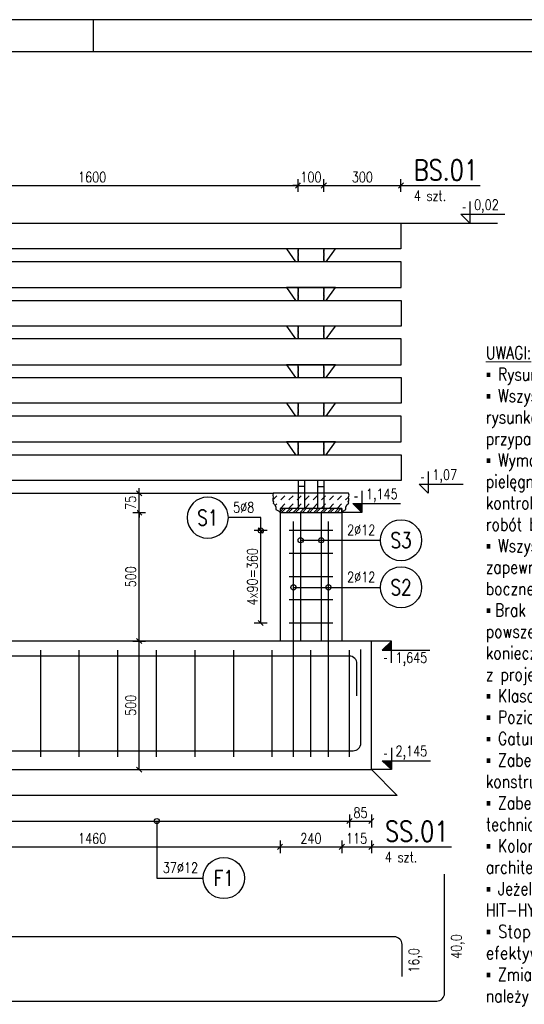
# Model space of a CAD drawing. Header units: millimetres. Extents: x 0 to 1625, y 0 to 742.
# Tile 23 of 24: x 1146 to 1342, y 360 to 742. Entities that reach past the tile are written whole.
import ezdxf
from ezdxf.enums import TextEntityAlignment as Align

# ---------------------------------------------------------------- set-up
doc = ezdxf.new("R2010")
doc.units = ezdxf.units.MM
doc.linetypes.add('DASHED', pattern=[0.75, 0.5, -0.25])
for name, color, linetype in [('!PB_Ramka', 7, 'Continuous'), ('_K_Konstrukcja', 7, 'Continuous'), ('e-cad_cienkie', 1, 'Continuous'), ('e-cad_kontur', 2, 'Continuous'), ('e-cad_opisy', 8, 'Continuous'), ('e-cad_prety_widok', 3, 'Continuous'), ('e-cad_stal_kontur', 3, 'Continuous'), ('e-cad_strzemiona', 3, 'Continuous'), ('e-cad_wymiary', 1, 'Continuous'), ('e-cad_wypelnienia', 254, 'Continuous'), ('opis', 5, 'Continuous')]:
    doc.layers.add(name, color=color, linetype=linetype)
doc.styles.add('e-cad_1', font='simplex.shx', dxfattribs={"width": 0.8})
doc.styles.add('ROMANS 1do20', font='simplex.shx', dxfattribs={"width": 0.8, "height": 4})
doc.styles.get("Standard").update_dxf_attribs({"font": 'arial.ttf'})
doc.dimstyles.new('e-cad_1_20_[cm]', dxfattribs={"dimscale": 2, "dimtxt": 2, "dimasz": 1, "dimexe": 1.25, "dimexo": 0.625, "dimtad": 1, "dimdec": 0, "dimlfac": 10, "dimrnd": 0.1, "dimzin": 1, "dimtxsty": 'e-cad_1', "dimblk": 'OBLIQUE', "dimcen": 2.5, "dimclrd": 8, "dimclre": 8, "dimclrt": 1, "dimadec": 0, "dimazin": 0, "dimtfac": 1, "dimtix": 1, "dimtmove": 1, "dimatfit": 3, "dimldrblk": 'OBLIQUE', "dimfxl": 1.25, "dimfxlon": 1, "dimtfill": 1, "dimarcsym": 0})

# ---------------------------------------------------------------- blocks, each defined once
blk = doc.blocks.new('_Oblique')
at = {"color": 0, "linetype": 'ByBlock', "lineweight": -2}
blk.add_line((-0.5, -0.5), (0.5, 0.5), dxfattribs=at)
blk = doc.blocks.new('*D96')
at = {"layer": 'Defpoints', "color": 0, "ltscale": 0.8}
for p in [(1254.58, 653.33), (1264.58, 653.33)]:
    blk.add_point(p, dxfattribs=at)
at = {"layer": 'e-cad_wymiary', "color": 8, "lineweight": -2, "ltscale": 0.8}
for p, q in [((1254.58, 678.03), (1252.58, 678.03)), ((1254.58, 675.53), (1254.58, 680.53)), ((1254.58, 678.03), (1264.58, 678.03)), ((1264.58, 675.53), (1264.58, 680.53)), ((1264.58, 678.03), (1266.58, 678.03))]:
    blk.add_line(p, q, dxfattribs=at)
at = {"layer": 'e-cad_wymiary', "color": 8, "lineweight": -2, "ltscale": 0.8, "xscale": 2, "yscale": 2, "zscale": 2}
blk.add_blockref('_Oblique', (1254.58, 678.03), dxfattribs=at)
at = {"layer": 'e-cad_wymiary', "color": 8, "lineweight": -2, "ltscale": 0.8, "xscale": 2, "yscale": 2, "zscale": 2, "rotation": 180}
blk.add_blockref('_Oblique', (1264.58, 678.03), dxfattribs=at)
at = {"layer": 'e-cad_wymiary', "color": 1, "ltscale": 0.8, "insert": (1259.58, 681.28), "char_height": 4, "attachment_point": 5, "style": 'e-cad_1', "bg_fill": 3, "box_fill_scale": 1.1, "bg_fill_color": 257, "bg_fill_transparency": 0}
blk.add_mtext('100', dxfattribs=at)
at = {"layer": 'Defpoints', "color": 0, "ltscale": 0.8}
blk.add_point((1264.58, 678.03), dxfattribs=at)
blk = doc.blocks.new('*D97')
at = {"layer": 'Defpoints', "color": 0, "ltscale": 0.8}
for p in [(1294.55, 678.03), (1294.55, 663.33), (1264.58, 653.33)]:
    blk.add_point(p, dxfattribs=at)
at = {"layer": 'e-cad_wymiary', "color": 8, "lineweight": -2, "ltscale": 0.8}
for p, q in [((1264.58, 675.53), (1264.58, 680.53)), ((1264.58, 678.03), (1294.55, 678.03)), ((1294.55, 675.53), (1294.55, 680.53))]:
    blk.add_line(p, q, dxfattribs=at)
at = {"layer": 'e-cad_wymiary', "color": 8, "lineweight": -2, "ltscale": 0.8, "xscale": 2, "yscale": 2, "zscale": 2, "rotation": 180}
blk.add_blockref('_Oblique', (1264.58, 678.03), dxfattribs=at)
at = {"layer": 'e-cad_wymiary', "color": 8, "lineweight": -2, "ltscale": 0.8, "xscale": 2, "yscale": 2, "zscale": 2}
blk.add_blockref('_Oblique', (1294.55, 678.03), dxfattribs=at)
at = {"layer": 'e-cad_wymiary', "color": 1, "ltscale": 0.8, "insert": (1279.57, 681.28), "char_height": 4, "attachment_point": 5, "style": 'e-cad_1', "bg_fill": 3, "box_fill_scale": 1.1, "bg_fill_color": 257, "bg_fill_transparency": 0}
blk.add_mtext('300', dxfattribs=at)
blk = doc.blocks.new('*D99')
at = {"layer": 'Defpoints', "color": 0, "ltscale": 0.8}
for p in [(919.58, 500.83), (1192.83, 500.83), (867.08, 450.83)]:
    blk.add_point(p, dxfattribs=at)
at = {"layer": 'e-cad_wymiary', "color": 8, "lineweight": -2, "ltscale": 0.8}
for p, q in [((1190.33, 500.83), (1195.33, 500.83)), ((1192.83, 450.83), (1192.83, 500.83)), ((1190.33, 450.83), (1195.33, 450.83))]:
    blk.add_line(p, q, dxfattribs=at)
at = {"layer": 'e-cad_wymiary', "color": 8, "lineweight": -2, "ltscale": 0.8, "xscale": 2, "yscale": 2, "zscale": 2}
for p, rotation in [((1192.83, 500.83), 90), ((1192.83, 450.83), 270)]:
    blk.add_blockref('_Oblique', p, dxfattribs=dict(at, rotation=rotation))
at = {"layer": 'e-cad_wymiary', "color": 1, "ltscale": 0.8, "insert": (1189.58, 475.83), "char_height": 4, "attachment_point": 5, "rotation": 90, "style": 'e-cad_1', "bg_fill": 3, "box_fill_scale": 1.1, "bg_fill_color": 257, "bg_fill_transparency": 0}
blk.add_mtext('500', dxfattribs=at)
blk = doc.blocks.new('*D100')
at = {"layer": 'Defpoints', "color": 0, "ltscale": 0.8}
for p in [(931.58, 550.83), (1192.83, 550.83), (919.58, 500.83)]:
    blk.add_point(p, dxfattribs=at)
at = {"layer": 'e-cad_wymiary', "color": 8, "lineweight": -2, "ltscale": 0.8}
for p, q in [((1190.33, 550.83), (1195.33, 550.83)), ((1192.83, 500.83), (1192.83, 550.83)), ((1190.33, 500.83), (1195.33, 500.83))]:
    blk.add_line(p, q, dxfattribs=at)
at = {"layer": 'e-cad_wymiary', "color": 8, "lineweight": -2, "ltscale": 0.8, "xscale": 2, "yscale": 2, "zscale": 2}
for p, rotation in [((1192.83, 550.83), 90), ((1192.83, 500.83), 270)]:
    blk.add_blockref('_Oblique', p, dxfattribs=dict(at, rotation=rotation))
at = {"layer": 'e-cad_wymiary', "color": 1, "ltscale": 0.8, "insert": (1189.58, 525.83), "char_height": 4, "attachment_point": 5, "rotation": 90, "style": 'e-cad_1', "bg_fill": 3, "box_fill_scale": 1.1, "bg_fill_color": 257, "bg_fill_transparency": 0}
blk.add_mtext('500', dxfattribs=at)
blk = doc.blocks.new('*D101')
at = {"layer": 'Defpoints', "color": 0, "ltscale": 0.8}
for p in [(924.58, 558.33), (931.58, 550.83)]:
    blk.add_point(p, dxfattribs=at)
at = {"layer": 'e-cad_wymiary', "color": 8, "lineweight": -2, "ltscale": 0.8}
for p, q in [((1192.83, 558.33), (1192.83, 560.33)), ((1190.33, 558.33), (1195.33, 558.33)), ((1192.83, 550.83), (1192.83, 558.33)), ((1190.33, 550.83), (1195.33, 550.83)), ((1192.83, 550.83), (1192.83, 548.83))]:
    blk.add_line(p, q, dxfattribs=at)
at = {"layer": 'e-cad_wymiary', "color": 8, "lineweight": -2, "ltscale": 0.8, "xscale": 2, "yscale": 2, "zscale": 2}
for p, rotation in [((1192.83, 558.33), 270), ((1192.83, 550.83), 90)]:
    blk.add_blockref('_Oblique', p, dxfattribs=dict(at, rotation=rotation))
at = {"layer": 'e-cad_wymiary', "color": 1, "ltscale": 0.8, "insert": (1189.58, 554.58), "char_height": 4, "attachment_point": 5, "rotation": 90, "style": 'e-cad_1', "bg_fill": 3, "box_fill_scale": 1.1, "bg_fill_color": 257, "bg_fill_transparency": 0}
blk.add_mtext('75', dxfattribs=at)
at = {"layer": 'Defpoints', "color": 0, "ltscale": 0.8}
blk.add_point((1192.83, 558.33), dxfattribs=at)
blk = doc.blocks.new('*D153')
at = {"layer": 'Defpoints', "color": 0, "ltscale": 0.8}
for p in [(1254.58, 678.03), (1254.58, 653.33), (1094.58, 633.33)]:
    blk.add_point(p, dxfattribs=at)
at = {"layer": 'e-cad_wymiary', "color": 8, "lineweight": -2, "ltscale": 0.8}
for p, q in [((1094.58, 675.53), (1094.58, 680.53)), ((1094.58, 678.03), (1254.58, 678.03)), ((1254.58, 675.53), (1254.58, 680.53))]:
    blk.add_line(p, q, dxfattribs=at)
at = {"layer": 'e-cad_wymiary', "color": 8, "lineweight": -2, "ltscale": 0.8, "xscale": 2, "yscale": 2, "zscale": 2, "rotation": 180}
blk.add_blockref('_Oblique', (1094.58, 678.03), dxfattribs=at)
at = {"layer": 'e-cad_wymiary', "color": 8, "lineweight": -2, "ltscale": 0.8, "xscale": 2, "yscale": 2, "zscale": 2}
blk.add_blockref('_Oblique', (1254.58, 678.03), dxfattribs=at)
at = {"layer": 'e-cad_wymiary', "color": 1, "ltscale": 0.8, "insert": (1174.58, 681.28), "char_height": 4, "attachment_point": 5, "style": 'e-cad_1', "bg_fill": 3, "box_fill_scale": 1.1, "bg_fill_color": 257, "bg_fill_transparency": 0}
blk.add_mtext('1600', dxfattribs=at)
blk = doc.blocks.new('*D156')
at = {"layer": 'Defpoints', "color": 0, "ltscale": 0.8}
for p in [(734.58, 455.83), (1274.58, 455.83), (1274.58, 430.83)]:
    blk.add_point(p, dxfattribs=at)
at = {"layer": 'e-cad_wymiary', "color": 8, "lineweight": -2, "ltscale": 0.8}
for p, q in [((734.58, 433.33), (734.58, 428.33)), ((1274.58, 433.33), (1274.58, 428.33)), ((734.58, 430.83), (1274.58, 430.83))]:
    blk.add_line(p, q, dxfattribs=at)
at = {"layer": 'e-cad_wymiary', "color": 8, "lineweight": -2, "ltscale": 0.8, "xscale": 2, "yscale": 2, "zscale": 2, "rotation": 180}
blk.add_blockref('_Oblique', (734.58, 430.83), dxfattribs=at)
at = {"layer": 'e-cad_wymiary', "color": 8, "lineweight": -2, "ltscale": 0.8, "xscale": 2, "yscale": 2, "zscale": 2}
blk.add_blockref('_Oblique', (1274.58, 430.83), dxfattribs=at)
at = {"layer": 'e-cad_wymiary', "color": 1, "ltscale": 0.8, "insert": (1004.58, 434.08), "char_height": 4, "attachment_point": 5, "style": 'e-cad_1', "bg_fill": 3, "box_fill_scale": 1.1, "bg_fill_color": 257, "bg_fill_transparency": 0}
blk.add_mtext('36x150=5400', dxfattribs=at)
blk = doc.blocks.new('*D157')
at = {"layer": 'Defpoints', "color": 0, "ltscale": 0.8}
for p in [(1274.58, 455.83), (1283.08, 450.83)]:
    blk.add_point(p, dxfattribs=at)
at = {"layer": 'e-cad_wymiary', "color": 8, "lineweight": -2, "ltscale": 0.8}
for p, q in [((1274.58, 433.33), (1274.58, 428.33)), ((1283.08, 433.33), (1283.08, 428.33)), ((1274.58, 430.83), (1283.08, 430.83))]:
    blk.add_line(p, q, dxfattribs=at)
at = {"layer": 'e-cad_wymiary', "color": 8, "lineweight": -2, "ltscale": 0.8, "xscale": 2, "yscale": 2, "zscale": 2, "rotation": 180}
blk.add_blockref('_Oblique', (1274.58, 430.83), dxfattribs=at)
at = {"layer": 'e-cad_wymiary', "color": 8, "lineweight": -2, "ltscale": 0.8, "xscale": 2, "yscale": 2, "zscale": 2}
blk.add_blockref('_Oblique', (1283.08, 430.83), dxfattribs=at)
at = {"layer": 'e-cad_wymiary', "color": 1, "ltscale": 0.8, "insert": (1278.83, 434.08), "char_height": 4, "attachment_point": 5, "style": 'e-cad_1', "bg_fill": 3, "box_fill_scale": 1.1, "bg_fill_color": 257, "bg_fill_transparency": 0}
blk.add_mtext('85', dxfattribs=at)
at = {"layer": 'Defpoints', "color": 0, "ltscale": 0.8}
blk.add_point((1283.08, 430.83), dxfattribs=at)
blk = doc.blocks.new('*D164')
at = {"layer": 'Defpoints', "color": 0, "ltscale": 0.8}
for p in [(1101.58, 500.83), (1247.58, 500.83), (1247.58, 420.83)]:
    blk.add_point(p, dxfattribs=at)
at = {"layer": 'e-cad_wymiary', "color": 8, "lineweight": -2, "ltscale": 0.8}
for p, q in [((1101.58, 423.33), (1101.58, 418.33)), ((1247.58, 423.33), (1247.58, 418.33)), ((1101.58, 420.83), (1247.58, 420.83))]:
    blk.add_line(p, q, dxfattribs=at)
at = {"layer": 'e-cad_wymiary', "color": 8, "lineweight": -2, "ltscale": 0.8, "xscale": 2, "yscale": 2, "zscale": 2, "rotation": 180}
blk.add_blockref('_Oblique', (1101.58, 420.83), dxfattribs=at)
at = {"layer": 'e-cad_wymiary', "color": 8, "lineweight": -2, "ltscale": 0.8, "xscale": 2, "yscale": 2, "zscale": 2}
blk.add_blockref('_Oblique', (1247.58, 420.83), dxfattribs=at)
at = {"layer": 'e-cad_wymiary', "color": 1, "ltscale": 0.8, "insert": (1174.58, 424.08), "char_height": 4, "attachment_point": 5, "style": 'e-cad_1', "bg_fill": 3, "box_fill_scale": 1.1, "bg_fill_color": 257, "bg_fill_transparency": 0}
blk.add_mtext('1460', dxfattribs=at)
blk = doc.blocks.new('*D165')
at = {"layer": 'Defpoints', "color": 0, "ltscale": 0.8}
for p in [(1247.58, 500.83), (1271.58, 500.83), (1271.58, 420.83)]:
    blk.add_point(p, dxfattribs=at)
at = {"layer": 'e-cad_wymiary', "color": 8, "lineweight": -2, "ltscale": 0.8}
for p, q in [((1247.58, 423.33), (1247.58, 418.33)), ((1271.58, 423.33), (1271.58, 418.33)), ((1247.58, 420.83), (1271.58, 420.83))]:
    blk.add_line(p, q, dxfattribs=at)
at = {"layer": 'e-cad_wymiary', "color": 8, "lineweight": -2, "ltscale": 0.8, "xscale": 2, "yscale": 2, "zscale": 2, "rotation": 180}
blk.add_blockref('_Oblique', (1247.58, 420.83), dxfattribs=at)
at = {"layer": 'e-cad_wymiary', "color": 8, "lineweight": -2, "ltscale": 0.8, "xscale": 2, "yscale": 2, "zscale": 2}
blk.add_blockref('_Oblique', (1271.58, 420.83), dxfattribs=at)
at = {"layer": 'e-cad_wymiary', "color": 1, "ltscale": 0.8, "insert": (1259.58, 424.08), "char_height": 4, "attachment_point": 5, "style": 'e-cad_1', "bg_fill": 3, "box_fill_scale": 1.1, "bg_fill_color": 257, "bg_fill_transparency": 0}
blk.add_mtext('240', dxfattribs=at)
blk = doc.blocks.new('*D166')
at = {"layer": 'Defpoints', "color": 0, "ltscale": 0.8}
for p in [(1271.58, 500.83), (1283.08, 450.83)]:
    blk.add_point(p, dxfattribs=at)
at = {"layer": 'e-cad_wymiary', "color": 8, "lineweight": -2, "ltscale": 0.8}
for p, q in [((1271.58, 423.33), (1271.58, 418.33)), ((1283.08, 423.33), (1283.08, 418.33)), ((1271.58, 420.83), (1283.08, 420.83))]:
    blk.add_line(p, q, dxfattribs=at)
at = {"layer": 'e-cad_wymiary', "color": 8, "lineweight": -2, "ltscale": 0.8, "xscale": 2, "yscale": 2, "zscale": 2, "rotation": 180}
blk.add_blockref('_Oblique', (1271.58, 420.83), dxfattribs=at)
at = {"layer": 'e-cad_wymiary', "color": 8, "lineweight": -2, "ltscale": 0.8, "xscale": 2, "yscale": 2, "zscale": 2}
blk.add_blockref('_Oblique', (1283.08, 420.83), dxfattribs=at)
at = {"layer": 'e-cad_wymiary', "color": 1, "ltscale": 0.8, "insert": (1277.33, 424.08), "char_height": 4, "attachment_point": 5, "style": 'e-cad_1', "bg_fill": 3, "box_fill_scale": 1.1, "bg_fill_color": 257, "bg_fill_transparency": 0}
blk.add_mtext('115', dxfattribs=at)
at = {"layer": 'Defpoints', "color": 0, "ltscale": 0.8}
blk.add_point((1283.08, 420.83), dxfattribs=at)
blk = doc.blocks.new('e-cad_ZelbetOpisNiezliczalny_1P')
at = {"layer": 'e-cad_cienkie'}
blk.add_circle((4, 0), 4, dxfattribs=at)
at = {"layer": 'e-cad_opisy', "ltscale": 0.04, "style": 'e-cad_1', "width": 0.8}
for tag, p in [('OPIS', (-1, 1)), ('UWAGI', (-1, -3))]:
    blk.add_attdef(tag, text='', height=2, dxfattribs=at).set_placement(p, align=Align.RIGHT)
blk.add_attdef('NR', text='', height=3, dxfattribs=at).set_placement((4, 0), align=Align.MIDDLE_CENTER)
blk = doc.blocks.new('*U170')
at = {"layer": 'e-cad_opisy', "color": 8, "ltscale": 0.4}
for points in [[(0, 0), (650, 0), (650, 297), (25, 297), (25, 297), (0, 297), (0, 0)], [(470, 297), (470, 292)]]:
    blk.add_lwpolyline(points, dxfattribs=at)
at = {"layer": 'e-cad_opisy', "color": 3, "ltscale": 0.4}
blk.add_lwpolyline([(30, 5), (645, 5), (645, 292), (30, 292), (30, 5)], dxfattribs=at)
blk = doc.blocks.new('*D175')
at = {"layer": 'Defpoints', "color": 0, "ltscale": 0.8}
for p in [(1240.08, 543.83), (1251.08, 543.83), (1251.08, 507.83)]:
    blk.add_point(p, dxfattribs=at)
at = {"layer": 'e-cad_wymiary', "color": 8, "lineweight": -2, "ltscale": 0.8}
for p, q in [((1242.58, 543.83), (1237.58, 543.83)), ((1240.08, 507.83), (1240.08, 543.83)), ((1242.58, 507.83), (1237.58, 507.83))]:
    blk.add_line(p, q, dxfattribs=at)
at = {"layer": 'e-cad_wymiary', "color": 8, "lineweight": -2, "ltscale": 0.8, "xscale": 2, "yscale": 2, "zscale": 2}
for p, rotation in [((1240.08, 543.83), 90), ((1240.08, 507.83), 270)]:
    blk.add_blockref('_Oblique', p, dxfattribs=dict(at, rotation=rotation))
at = {"layer": 'e-cad_wymiary', "color": 1, "ltscale": 0.8, "insert": (1236.83, 525.83), "char_height": 4, "attachment_point": 5, "rotation": 90, "style": 'e-cad_1', "bg_fill": 3, "box_fill_scale": 1.1, "bg_fill_color": 257, "bg_fill_transparency": 0}
blk.add_mtext('4x90=360', dxfattribs=at)

msp = doc.modelspace()

# ---------------------------------------------------------------- hatches: boundary and pattern name
at = {"layer": 'e-cad_wypelnienia', "ltscale": 0.005}
h = msp.add_hatch(dxfattribs=at)
h.set_pattern_fill('DASH', color=256, scale=0.7, angle=45, style=0)
h.set_pattern_definition([(45, (-20923.4465, 23676.2824), (0, 3.14308964), [2.2225, -2.2225])])
h.paths.add_polyline_path([(1244.76, 557.64), (1244.97, 556.83), (1244.82, 556.27), (1244.82, 555.43), (1245.1, 554.95), (1244.85, 554.53), (1245.48, 553.9), (1246, 552.98), (1246, 552.01), (1246.96, 551.45), (1247.58, 550.83), (1271.58, 550.83), (1272.21, 551.45), (1273.16, 552.01), (1273.16, 552.98), (1273.69, 553.9), (1274.32, 554.53), (1274.07, 554.95), (1274.34, 555.43), (1274.34, 556.27), (1274.19, 556.83), (1274.41, 557.64), (1274.19, 558.33), (1244.97, 558.33)])
h = msp.add_hatch(dxfattribs=at)
h.set_pattern_fill('ANSI32', color=256, scale=0.2)
h.set_pattern_definition([(45, (-236426.938, 26405.8097), (-1.347038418, 1.347038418), []), (45, (-236426.04, 26405.8097), (-1.347038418, 1.347038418), [])])
h.paths.add_polyline_path([(1247.58, 550.83), (1247.58, 552.33), (1271.58, 552.33), (1271.58, 550.83)])
at = {"layer": 'opis', "ltscale": 2}
h = msp.add_hatch(color=9, dxfattribs=at)
h.paths.add_polyline_path([(1279.33, 554.32), (1275.84, 554.32), (1277.33, 552.83), (1279.33, 552.83)])
h.paths.add_polyline_path([(1279.33, 552.83), (1277.33, 552.83), (1279.33, 550.83)])
h = msp.add_hatch(color=9, dxfattribs=at)
h.paths.add_polyline_path([(1290.83, 497.34), (1287.34, 497.34), (1288.83, 498.84), (1290.83, 498.84)])
h.paths.add_polyline_path([(1290.83, 498.84), (1288.83, 498.84), (1290.83, 500.83)])
h = msp.add_hatch(color=9, dxfattribs=at)
h.paths.add_polyline_path([(1290.83, 454.32), (1287.34, 454.32), (1288.83, 452.83), (1290.83, 452.83)])
h.paths.add_polyline_path([(1290.83, 452.83), (1288.83, 452.83), (1290.83, 450.83)])

# ---------------------------------------------------------------- linework, layer by layer
at = {"layer": '_K_Konstrukcja', "color": 8, "ltscale": 0.005}
for p, q in [((1294.55, 663.33), (1332.13, 663.33)), ((934.19, 558.33), (1244.97, 558.33))]:
    msp.add_line(p, q, dxfattribs=at)
at = {"layer": 'e-cad_cienkie', "ltscale": 0.1}
msp.add_lwpolyline([(1271.58, 550.83), (1272.21, 551.45), (1273.16, 552.01), (1273.16, 552.98), (1273.69, 553.9), (1274.32, 554.53), (1274.07, 554.95), (1274.34, 555.43), (1274.34, 556.27), (1274.19, 556.83), (1274.41, 557.64), (1274.19, 558.33), (1244.97, 558.33), (1244.76, 557.64), (1244.97, 556.83), (1244.82, 556.27), (1244.82, 555.43), (1245.1, 554.95), (1244.85, 554.53), (1245.48, 553.9), (1246, 552.98), (1246, 552.01), (1246.96, 551.45), (1247.58, 550.83)], close=True, dxfattribs=at)
at = {"layer": 'e-cad_cienkie', "color": 9, "ltscale": 0.8}
msp.add_lwpolyline([(726.08, 450.83), (1283.08, 450.83), (1293.08, 440.83), (716.08, 440.83)], close=True, dxfattribs=at)
at = {"layer": 'e-cad_kontur', "ltscale": 0.005}
for p, q in [((1247.58, 552.33), (1247.58, 500.83)), ((1271.58, 552.33), (1271.58, 500.83))]:
    msp.add_line(p, q, dxfattribs=at)
for points in [[(1294.58, 648.33), (714.58, 648.33), (714.58, 638.33), (1294.58, 638.33)], [(714.58, 633.33), (1294.58, 633.33), (1294.58, 623.33), (714.58, 623.33)], [(1294.58, 618.33), (714.58, 618.33), (714.58, 608.33), (1294.58, 608.33)], [(714.58, 603.33), (1294.58, 603.33), (1294.58, 593.33), (714.58, 593.33)], [(1294.58, 588.33), (714.58, 588.33), (714.58, 578.33), (1294.58, 578.33)], [(714.58, 573.33), (1294.58, 573.33), (1294.58, 563.33), (714.58, 563.33)], [(1247.58, 550.83), (1271.58, 550.83), (1271.58, 552.33), (1247.58, 552.33)], [(726.08, 450.83), (1283.08, 450.83), (1283.08, 500.83), (726.08, 500.83)]]:
    msp.add_lwpolyline(points, close=True, dxfattribs=at)
at = {"layer": 'e-cad_prety_widok', "ltscale": 0.8}
for points in [[(1252.78, 455.83), (1252.78, 547.33)], [(1266.38, 455.83), (1266.38, 547.33)]]:
    msp.add_lwpolyline(points, dxfattribs=at)
for points in [[(762.68, 410.23), (762.68, 363.83, 0.414214), (765.68, 360.83), (1308.48, 360.83, 0.414214), (1311.48, 363.83), (1311.48, 410.23)], [(1294.98, 370.43), (1294.98, 382.83, 0.414214), (1291.98, 385.83), (752.18, 385.83, 0.414214), (749.18, 382.83), (749.18, 370.43)]]:
    msp.add_lwpolyline(points, format="xyb", dxfattribs=at)
at = {"layer": 'e-cad_stal_kontur', "linetype": 'DASHED', "ltscale": 0.1}
for p, q in [((1254.58, 653.33), (1254.58, 648.33)), ((1264.58, 653.33), (1264.58, 648.33)), ((1254.58, 638.33), (1254.58, 633.33)), ((1264.58, 638.33), (1264.58, 633.33)), ((1254.58, 623.33), (1254.58, 618.33)), ((1264.58, 623.33), (1264.58, 618.33)), ((1254.58, 608.33), (1254.58, 603.33)), ((1264.58, 608.33), (1264.58, 603.33)), ((1254.58, 593.33), (1254.58, 588.33)), ((1264.58, 593.33), (1264.58, 588.33)), ((1254.58, 578.33), (1254.58, 573.33)), ((1264.58, 578.33), (1264.58, 573.33))]:
    msp.add_line(p, q, dxfattribs=at)
at = {"layer": 'e-cad_stal_kontur', "ltscale": 0.005}
for p, q in [((1254.58, 563.33), (1254.58, 552.33)), ((1257.08, 563.33), (1257.08, 552.33)), ((1262.08, 563.33), (1262.08, 552.33)), ((1264.58, 563.33), (1264.58, 552.33)), ((1257.08, 560.99), (1254.58, 560.99)), ((1262.08, 560.99), (1264.58, 560.99))]:
    msp.add_line(p, q, dxfattribs=at)
for points in [[(1265.53, 648.33), (1269.08, 653.33), (1250.08, 653.33), (1253.64, 648.33)], [(1265.53, 633.33), (1269.08, 638.33), (1250.08, 638.33), (1253.64, 633.33)], [(1265.53, 618.33), (1269.08, 623.33), (1250.08, 623.33), (1253.64, 618.33)], [(1265.53, 603.33), (1269.08, 608.33), (1250.08, 608.33), (1253.64, 603.33)], [(1265.53, 588.33), (1269.08, 593.33), (1250.08, 593.33), (1253.64, 588.33)], [(1265.53, 573.33), (1269.08, 578.33), (1250.08, 578.33), (1253.64, 573.33)]]:
    msp.add_lwpolyline(points, dxfattribs=at)
at = {"layer": 'e-cad_stal_kontur', "linetype": 'DASHED', "ltscale": 0.1}
for points in [[(1254.58, 648.33), (1254.58, 653.33)], [(1264.58, 648.33), (1264.58, 653.33)], [(1254.58, 633.33), (1254.58, 638.33)], [(1264.58, 633.33), (1264.58, 638.33)], [(1254.58, 618.33), (1254.58, 623.33)], [(1264.58, 618.33), (1264.58, 623.33)], [(1254.58, 603.33), (1254.58, 608.33)], [(1264.58, 603.33), (1264.58, 608.33)], [(1254.58, 588.33), (1254.58, 593.33)], [(1264.58, 588.33), (1264.58, 593.33)], [(1254.58, 573.33), (1254.58, 578.33)], [(1264.58, 573.33), (1264.58, 578.33)]]:
    msp.add_lwpolyline(points, dxfattribs=at)
at = {"layer": 'e-cad_strzemiona', "ltscale": 0.8}
for points in [[(1268.08, 543.83), (1251.08, 543.83)], [(1268.08, 534.83), (1251.08, 534.83)], [(1268.08, 525.83), (1251.08, 525.83)], [(1268.08, 516.83), (1251.08, 516.83)], [(1268.08, 507.83), (1251.08, 507.83)], [(1199.58, 455.83), (1199.58, 497.33)], [(1214.58, 455.83), (1214.58, 497.33)], [(1229.58, 455.83), (1229.58, 497.33)], [(1244.58, 455.83), (1244.58, 497.33)], [(1259.58, 455.83), (1259.58, 497.33)], [(1274.58, 455.83), (1274.58, 497.33)]]:
    msp.add_lwpolyline(points, dxfattribs=at)
at = {"layer": 'opis', "color": 9, "ltscale": 2}
for p, q in [((1321.35, 671.81), (1321.35, 663.33)), ((1317.82, 666.82), (1334.89, 666.82)), ((1321.35, 663.33), (1317.82, 666.82)), ((1305.15, 566.81), (1305.15, 558.33)), ((1279.33, 559.31), (1279.33, 550.83)), ((1301.63, 561.82), (1318.7, 561.82)), ((1305.15, 558.33), (1301.63, 561.82)), ((1275.8, 554.32), (1294.38, 554.32)), ((1279.33, 550.83), (1275.8, 554.32)), ((1290.83, 500.83), (1287.3, 497.34)), ((1290.83, 492.35), (1290.83, 500.83)), ((1287.3, 497.34), (1305.84, 497.34)), ((1290.83, 459.31), (1290.83, 450.83)), ((1287.3, 454.32), (1306.08, 454.32)), ((1290.83, 450.83), (1287.3, 454.32))]:
    msp.add_line(p, q, dxfattribs=at)
for points in [[(1279.33, 550.83), (1271.58, 550.83)], [(1290.83, 500.83), (1283.08, 500.83)], [(1290.83, 450.83), (1283.08, 450.83)]]:
    msp.add_lwpolyline(points, dxfattribs=at)

# ---------------------------------------------------------------- block references
at = {"layer": 'e-cad_opisy', "ltscale": 0.8, "xscale": 2, "yscale": 2, "zscale": 2}
for p, values in [((1286.6, 540.04), {'OPIS': '2%%c12', 'NR': 'S3'}), ((1286.6, 521.73), {'OPIS': '2%%c12', 'NR': 'S2'})]:
    msp.add_blockref('e-cad_ZelbetOpisNiezliczalny_1P', p, dxfattribs=at).add_auto_attribs(values)

# ---------------------------------------------------------------- texts
at = {"layer": 'e-cad_opisy', "ltscale": 0.8, "style": 'e-cad_1', "width": 0.8}
for s, height, p in [('BS.01', 8, (1299.53, 680.03)), ('4 szt.', 4, (1299.53, 672.03)), ('SS.01', 8, (1288.32, 422.83)), ('4 szt.', 4, (1288.32, 414.83))]:
    msp.add_text(s, height=height, dxfattribs=at).set_placement(p)
for s, p in [('40,0', (1316.08, 382.03)), ('16,0', (1299.58, 376.63))]:
    msp.add_text(s, height=4, rotation=90, dxfattribs=at).set_placement(p, align=Align.MIDDLE_CENTER)
at = {"layer": 'opis', "color": 9, "ltscale": 2, "style": 'ROMANS 1do20', "width": 0.8}
for s, p in [('0,02', (1322.97, 668.54)), ('1,07', (1306.78, 563.54)), ('1,145', (1280.95, 556.04)), ('1,645', (1292.45, 492.38)), ('2,145', (1292.45, 456.04))]:
    msp.add_text(s, height=4, dxfattribs=at).set_placement(p)
at = {"layer": 'opis', "color": 9, "ltscale": 2}
for p in [(1318.29, 668.02), (1302.1, 563.02), (1276.27, 555.52), (1287.77, 492.65), (1287.77, 455.52)]:
    msp.add_text('-', height=3.49, dxfattribs=at).set_placement(p)

# ---------------------------------------------------------------- leaders
at = {"layer": 'e-cad_cienkie', "ltscale": 0.8}
for points in [[(1255.58, 540.04), (1286.6, 540.04)], [(1263.58, 540.04), (1286.6, 540.04)], [(1252.78, 521.73), (1286.6, 521.73)], [(1266.38, 521.73), (1286.6, 521.73)]]:
    msp.add_leader(points, dimstyle='e-cad_1_20_[cm]', override={"dimldrblk": 'DotBlank'}, dxfattribs=at)

# ---------------------------------------------------------------- next in the draw order: dimensions: what is measured, and where the dimension line sits
at = {"layer": 'e-cad_wymiary', "ltscale": 0.8}
dim = msp.add_linear_dim(base=(1264.58, 678.03), p1=(1254.58, 653.33), p2=(1264.58, 653.33), dimstyle='e-cad_1_20_[cm]', override={"dimblk": 'Oblique', "dimtfill": 1, "dimtfillclr": 0}, dxfattribs=at)
dim.commit()
dim.dimension.update_dxf_attribs({"geometry": '*D96', "text_midpoint": (1259.58, 681.28)})
dim = msp.add_linear_dim(base=(1192.83, 500.83), p1=(867.08, 450.83), p2=(919.58, 500.83), angle=90, dimstyle='e-cad_1_20_[cm]', override={"dimblk": 'Oblique', "dimtfill": 1, "dimtfillclr": 0}, dxfattribs=at)
dim.commit()
dim.dimension.update_dxf_attribs({"geometry": '*D99', "text_midpoint": (1189.58, 475.83)})

# ---------------------------------------------------------------- next in the draw order: linework, layer by layer
at = {"layer": 'e-cad_prety_widok', "ltscale": 0.8}
for points in [[(730.18, 497.56), (730.18, 461.16, 0.414214), (733.18, 458.16), (1275.98, 458.16, 0.414214), (1278.98, 461.16), (1278.98, 497.56)], [(1277.48, 479.6), (1277.48, 492, 0.414214), (1274.48, 495), (734.68, 495, 0.414214), (731.68, 492), (731.68, 479.6)]]:
    msp.add_lwpolyline(points, format="xyb", dxfattribs=at)
at = {"layer": 'e-cad_strzemiona', "ltscale": 0.8}
for points in [[(1154.58, 455.83), (1154.58, 497.33)], [(1169.58, 455.83), (1169.58, 497.33)], [(1184.58, 455.83), (1184.58, 497.33)]]:
    msp.add_lwpolyline(points, dxfattribs=at)

# ---------------------------------------------------------------- next in the draw order: dimensions: what is measured, and where the dimension line sits
at = {"layer": 'e-cad_wymiary', "ltscale": 0.8}
dim = msp.add_linear_dim(base=(1294.55, 678.03), p1=(1264.58, 653.33), p2=(1294.55, 663.33), dimstyle='e-cad_1_20_[cm]', override={"dimblk": 'Oblique', "dimtfill": 1, "dimtfillclr": 0}, dxfattribs=at)
dim.commit()
dim.dimension.update_dxf_attribs({"geometry": '*D97', "text_midpoint": (1279.57, 681.28)})
dim = msp.add_linear_dim(base=(1192.83, 550.83), p1=(919.58, 500.83), p2=(931.58, 550.83), angle=90, dimstyle='e-cad_1_20_[cm]', override={"dimblk": 'Oblique', "dimtfill": 1, "dimtfillclr": 0}, dxfattribs=at)
dim.commit()
dim.dimension.update_dxf_attribs({"geometry": '*D100', "text_midpoint": (1189.58, 525.83)})

# ---------------------------------------------------------------- next in the draw order: linework, layer by layer
at = {"layer": 'e-cad_kontur', "ltscale": 0.005}
msp.add_lwpolyline([(714.58, 663.33), (1294.55, 663.33), (1294.55, 653.33), (714.58, 653.33)], close=True, dxfattribs=at)

# ---------------------------------------------------------------- next in the draw order: dimensions: what is measured, and where the dimension line sits
at = {"layer": 'e-cad_wymiary', "ltscale": 0.8}
dim = msp.add_linear_dim(base=(1192.83, 558.33), p1=(931.58, 550.83), p2=(924.58, 558.33), angle=90, dimstyle='e-cad_1_20_[cm]', override={"dimblk": 'Oblique', "dimtfill": 1, "dimtfillclr": 0}, dxfattribs=at)
dim.commit()
dim.dimension.update_dxf_attribs({"geometry": '*D101', "text_midpoint": (1189.58, 554.58)})
dim = msp.add_linear_dim(base=(1274.58, 430.83), p1=(734.58, 455.83), p2=(1274.58, 455.83), text='36x150=<>', dimstyle='e-cad_1_20_[cm]', override={"dimtxsty": 'e-cad_1'}, dxfattribs=at)
dim.commit()
dim.dimension.update_dxf_attribs({"geometry": '*D156', "text_midpoint": (1004.58, 434.08)})

# ---------------------------------------------------------------- next in the draw order: leaders
at = {"layer": 'e-cad_cienkie', "ltscale": 0.8}
msp.add_leader([(1294.55, 678.03), (1297.53, 678.03), (1325.38, 678.03)], dimstyle='e-cad_1_20_[cm]', override={"dimldrblk": 'None'}, dxfattribs=at)

# ---------------------------------------------------------------- next in the draw order: dimensions: what is measured, and where the dimension line sits
at = {"layer": 'e-cad_wymiary', "ltscale": 0.8}
dim = msp.add_linear_dim(base=(1254.58, 678.03), p1=(1094.58, 633.33), p2=(1254.58, 653.33), dimstyle='e-cad_1_20_[cm]', override={"dimblk": 'Oblique', "dimtfill": 1, "dimtfillclr": 0}, dxfattribs=at)
dim.commit()
dim.dimension.update_dxf_attribs({"geometry": '*D153', "text_midpoint": (1174.58, 681.28)})
for base, p1, p2, picture, middle in [((1247.58, 420.83), (1101.58, 500.83), (1247.58, 500.83), '*D164', (1174.58, 424.08)), ((1283.08, 430.83), (1274.58, 455.83), (1283.08, 450.83), '*D157', (1278.83, 434.08))]:
    dim = msp.add_linear_dim(base=base, p1=p1, p2=p2, dimstyle='e-cad_1_20_[cm]', dxfattribs=at)
    dim.commit()
    dim.dimension.update_dxf_attribs({"geometry": picture, "text_midpoint": middle})

# ---------------------------------------------------------------- next in the draw order: block references
at = {"layer": 'e-cad_opisy', "ltscale": 0.8, "xscale": 2, "yscale": 2, "zscale": 2}
msp.add_blockref('e-cad_ZelbetOpisNiezliczalny_1P', (1217.74, 408.66), dxfattribs=at).add_auto_attribs({'OPIS': '37%%c12', 'NR': 'F1'})

# ---------------------------------------------------------------- next in the draw order: dimensions: what is measured, and where the dimension line sits
at = {"layer": 'e-cad_wymiary', "ltscale": 0.8}
dim = msp.add_linear_dim(base=(1271.58, 420.83), p1=(1247.58, 500.83), p2=(1271.58, 500.83), dimstyle='e-cad_1_20_[cm]', dxfattribs=at)
dim.commit()
dim.dimension.update_dxf_attribs({"geometry": '*D165', "text_midpoint": (1259.58, 424.08)})

# ---------------------------------------------------------------- next in the draw order: leaders
at = {"layer": 'e-cad_cienkie', "ltscale": 0.8}
msp.add_leader([(1199.68, 430.83), (1199.68, 408.66), (1217.74, 408.66)], dimstyle='e-cad_1_20_[cm]', override={"dimldrblk": 'DotBlank'}, dxfattribs=at)

# ---------------------------------------------------------------- next in the draw order: linework, layer by layer
at = {"layer": 'e-cad_prety_widok', "ltscale": 0.8}
for points in [[(1255.58, 550.83), (1255.58, 501.23)], [(1263.58, 550.83), (1263.58, 501.23)]]:
    msp.add_lwpolyline(points, dxfattribs=at)

# ---------------------------------------------------------------- next in the draw order: dimensions: what is measured, and where the dimension line sits
at = {"layer": 'e-cad_wymiary', "ltscale": 0.8}
dim = msp.add_linear_dim(base=(1283.08, 420.83), p1=(1271.58, 500.83), p2=(1283.08, 450.83), dimstyle='e-cad_1_20_[cm]', dxfattribs=at)
dim.commit()
dim.dimension.update_dxf_attribs({"geometry": '*D166', "text_midpoint": (1277.33, 424.08)})

# ---------------------------------------------------------------- next in the draw order: block references
at = {"layer": '!PB_Ramka', "xscale": 2.5, "yscale": 2.5, "zscale": 2.5}
msp.add_blockref('*U170', (0, 0), dxfattribs=at)

# ---------------------------------------------------------------- next in the draw order: leaders
at = {"layer": 'e-cad_cienkie', "ltscale": 0.8}
msp.add_leader([(1283.08, 420.83), (1286.32, 420.83), (1314.18, 420.83)], dimstyle='e-cad_1_20_[cm]', override={"dimldrblk": 'None'}, dxfattribs=at)

# ---------------------------------------------------------------- next in the draw order: texts
at = {"layer": 'e-cad_wymiary', "lineweight": 0, "ltscale": 10, "insert": (1327.54, 615.45), "char_height": 5, "width": 276.0092, "attachment_point": 1, "style": 'e-cad_1', "bg_fill": 3, "box_fill_scale": 1.5, "bg_fill_color": 256, "bg_fill_transparency": 0}
msp.add_mtext('{\\A1;\\L\\C2;UWAGI:\\P\\fArial|b0|i0|c238|p34;\\l\\C1;▪\\Fsimplex.shx|c238; Rysunki konstrukcyjne rozpatrywać wraz z opisem do projektu konstrukcji, projektami branżowymi. \\P\\fArial|b0|i0|c238|p34;▪\\Fsimplex.shx|c238; Wszystkie wymiary sprawdzić na budowie. W przypadku rozbierzności wymiarowych pomiędzy rysunkami wykonawczymi, a naturą wykonawca dostosuje projekt do rzeczywistości, a w przypadkach wątpliwych uzgodni z Projektantem rozwiązania zamienne.\\P\\fArial|b0|i0|c238|p34;▪\\Fsimplex.shx|c238; Wymagania techniczne wykonania robót betonowych: betonowanie, zageszczanie betonu, pielęgnacja, przerwy przeciwskurczowe, usuwanie deskowania, wykończenie powierzchni betonu, kontrola jakości wykonać wg zaleceń zawartych w warunkach technicznych wykonania i odbioru robót budowlanych. \\P\\fArial|b0|i0|c238|p34;▪\\Fsimplex.shx|c238; Wszystkie niezależne części konstrukcyjne (pomiędzy dylatacjami) należy wykonać w sposób zapewniający pełną stabilność w trakcie budowy. Stosować tymczasowe podpory, stężenia lub boczne stemplowania.\\P\\fArial|b0|i0|c238|p34;▪ \\Fsimplex.shx|c238;Brak wskazania na rysunku technicznym elementu, którego zastosowanie wynika ze znanych lub powszechnie przyjętych rozwiązań w zakresie sztuki budowlanej nie zwalnia wykonawcy z konieczności skalkulowania i zastosowania takiego elementu w porozumieniu z Inwestorem, a także z projektantem i za jego zgodą.\\P\\fArial|b0|i0|c238|p34;▪\\Fsimplex.shx|c238; Klasa wykonania konstrukcji EXC2 wg PN-EN 1090-2.\\P\\fArial|b0|i0|c238|p34;▪\\Fsimplex.shx|c238; Poziom jakości niezgodności spawalniczych C wg PN-EN-1090-2 / PN-EN-ISO 5817.\\P\\fArial|b0|i0|c238|p34;▪\\Fsimplex.shx|c238; Gatunki materiałów podstawowych zgodnie z PN-EN 10025, PN-EN 10219 i PN-EN 10210. \\P\\fArial|b0|i0|c238|p34;▪\\Fsimplex.shx|c238; Zabezpieczenie antykorozyjne konstrukcji stalowej wykonać wg kategorii korozyjności C3 konstrukcja zewnętrzna zgodnie z PN-EN ISO 12944-2:2009. \\P\\fArial|b0|i0|c238|p34;▪\\Fsimplex.shx|c238; Zabezpieczenie p.poż. konstrukcji stalowej i wymagana odporność ogniowa - zgodnie z opisem technicznym.\\P\\fArial|b0|i0|c238|p34;▪\\Fsimplex.shx|c238; Kolorystyka farby nawierzchniowej - zgodnie z wymaganiami Inwestora oraz projektu branży architektonicznej.\\P\\fArial|b0|i0|c238|p34;▪\\Fsimplex.shx|c238; Jeżeli na rysunku nie podano inaczej - kotwy wklejane klasy 8.8 na żywicy iniekcyjnej HILTI HIT-HY-200A V3.\\P\\pxt3;\\fArial|b0|i0|c238|p0;▪\\Fsimplex.shx|c1; \\W0.85;Stopnie DASAG mocować do konstrukcji stalowej za pomocą kotew M8, np. HILTI HST o efektywnej głębokości zakotwienia h{\\H0.7x;\\S^ ef;}=47mm lub innych o zbliżonych parametrach.\\P\\fArial|b0|i0|c238|p34;\\W0.8;▪\\Fsimplex.shx|c238; Zmianę urządzenia lub ich istotnych parametrów mających wpływ na nośność konstrukcji stalowej należy uzgodnić z Projektantem konstrukcji!}', dxfattribs=at)

# ---------------------------------------------------------------- next in the draw order: dimensions: what is measured, and where the dimension line sits
at = {"layer": 'e-cad_wymiary', "ltscale": 0.8}
dim = msp.add_linear_dim(base=(1240.08, 543.83), p1=(1251.08, 507.83), p2=(1251.08, 543.83), angle=90, text='4x90=<>', dimstyle='e-cad_1_20_[cm]', override={"dimtxsty": 'e-cad_1'}, dxfattribs=at)
dim.commit()
dim.dimension.update_dxf_attribs({"geometry": '*D175', "text_midpoint": (1236.83, 525.83)})

# ---------------------------------------------------------------- next in the draw order: block references
at = {"layer": 'e-cad_opisy', "ltscale": 0.8}
ref = msp.add_blockref('e-cad_ZelbetOpisNiezliczalny_1P', (1227.51, 548.83), dxfattribs=dict(at, xscale=-2, yscale=2, zscale=2))
ref.add_attrib('OPIS', '5%%c8', dxfattribs={"ltscale": 0.8, "height": 4, "style": 'e-cad_1', "width": 0.8}).set_placement((1237.58, 550.83), align=Align.RIGHT)
ref.add_attrib('NR', 'S1', dxfattribs={"ltscale": 0.8, "height": 6, "style": 'e-cad_1', "width": 0.8}).set_placement((1219.51, 548.83), align=Align.MIDDLE_CENTER)

# ---------------------------------------------------------------- next in the draw order: leaders
at = {"layer": 'e-cad_cienkie', "ltscale": 0.8}
msp.add_leader([(1240.08, 543.83), (1240.08, 548.83), (1227.51, 548.83)], dimstyle='e-cad_1_20_[cm]', override={"dimldrblk": 'DotBlank'}, dxfattribs=at)

doc.saveas('drawing.dxf')
